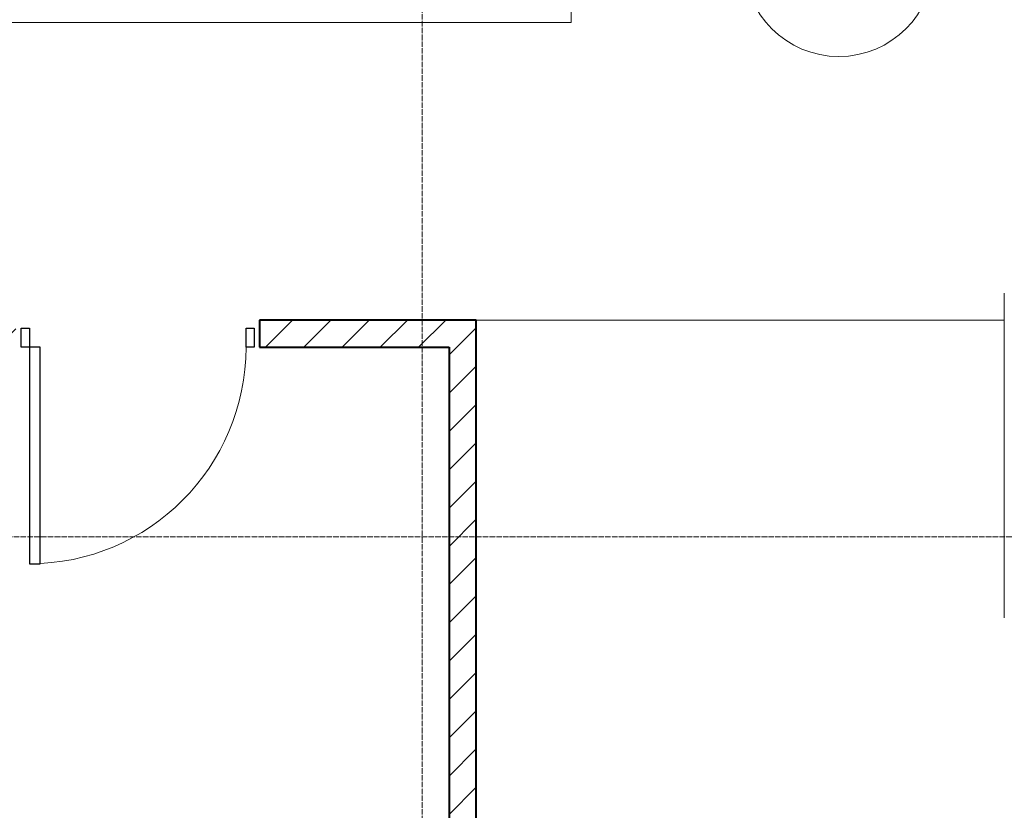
# Model space of a CAD drawing. Header units: millimetres. Extents: x 5617 to 101514, y 7718 to 215953.
# Tile 40 of 61: x 50413 to 54048, y 17789 to 20710. Entities that reach past the tile are written whole.
import ezdxf

# ---------------------------------------------------------------- set-up
doc = ezdxf.new("R2010")
doc.units = ezdxf.units.MM
doc.linetypes.add('ADSK_Линия сетки', pattern=[25, 20, -2.5, 0, -2.5])
doc.linetypes.add('Линия сетки', pattern=[25, 20, -2.5, 0, -2.5])
for name, color, linetype, lineweight in [('Двери', 7, 'Continuous', 18), ('Марки помещений', 7, 'Continuous', 20), ('Оси', 7, 'Continuous', 9), ('Перекрытия', 7, 'Continuous', 18), ('Стены', 7, 'Continuous', 18), ('Стены разрез', 7, 'Continuous', 40)]:
    doc.layers.add(name, color=color, linetype=linetype, lineweight=lineweight)
pattern_1 = [(45, (0, 0), (-70.71068, 70.71068), [])]

# ---------------------------------------------------------------- blocks, each defined once
blk = doc.blocks.new('A_DOR_Door - Вн_3_Одинарная_900x2100-2977806-МКСС_К4_L20_68_100_')
at = {"layer": 'Двери', "color": 253, "lineweight": 30, "true_color": 0xaaaaaa}
for p, q in [((-430, 20), (-400, 20)), ((-430, -50), (-430, 20)), ((-400, 20), (-400, -50)), ((400, -50), (400, 20)), ((400, 20), (430, 20)), ((430, 20), (430, -50)), ((-400, -50), (-430, -50)), ((-400, -50), (-400, -850)), ((-360, -50), (-400, -50)), ((-400, -50), (-400, -850)), ((-360, -850), (-360, -50)), ((430, -50), (400, -50)), ((-400, -850), (-360, -850))]:
    blk.add_line(p, q, dxfattribs=at)
at = {"layer": 'Двери', "color": 254, "lineweight": 9, "true_color": 0xd4d4d4}
blk.add_arc((-400, -50), 800, 270, 0, dxfattribs=at)
blk = doc.blocks.new('135_SLK_K4_AR_rvt-1-МКСС_К4_L20_68_100_')
at = {"layer": 'Стены разрез', "lineweight": 9, "true_color": 0xaaaaaa}
h = blk.add_hatch(dxfattribs=at)
h.set_pattern_fill('FP_3', color=253, style=0, pattern_type=2)
h.set_pattern_definition(pattern_1)
h.paths.add_polyline_path([(129650, 19500), (129750, 19500), (129750, 19600), (128950, 19600), (128950, 19500), (129058.5, 19500)])
h.paths.add_polyline_path([(127950, 19500), (128050, 19500), (128050, 19600), (127950, 19600)])
h = blk.add_hatch(dxfattribs=at)
h.set_pattern_fill('FP_3', color=253, style=0, pattern_type=2)
h.set_pattern_definition(pattern_1)
h.paths.add_polyline_path([(129750, 16000), (129750, 19500), (129650, 19500), (129650, 16000)])
at = {"layer": 'Перекрытия', "color": 253, "true_color": 0xaaaaaa}
for p, q in [((130100, 22200), (130100, 20700)), ((130100, 20700), (127950, 20700)), ((131699.6, 18500), (131699.6, 19700))]:
    blk.add_line(p, q, dxfattribs=at)
at = {"layer": 'Стены', "color": 253, "true_color": 0xaaaaaa}
for p, q in [((129750, 19600.4), (131700, 19600.4)), ((131700, 19599.6), (129750, 19599.6))]:
    blk.add_line(p, q, dxfattribs=at)
at = {"layer": 'Стены разрез', "color": 253, "true_color": 0xaaaaaa}
for p, q in [((129750, 19600), (128950, 19600)), ((128950, 19600), (128950, 19500)), ((129750, 19500), (129750, 19600)), ((128950, 19500), (129650, 19500)), ((129650, 19500), (129650, 16000)), ((129750, 16000), (129750, 19500))]:
    blk.add_line(p, q, dxfattribs=at)
at = {"layer": 'Двери', "color": 253, "lineweight": 18, "true_color": 0xaaaaaa}
blk.add_blockref('A_DOR_Door - Вн_3_Одинарная_900x2100-2977806-МКСС_К4_L20_68_100_', (128500, 19550), dxfattribs=at)
blk = doc.blocks.new('050_Марка_Помещение - Номер-620969-МКСС_К4_L20_68_100_')
at = {"layer": 'Марки помещений'}
blk.add_circle((0, 0), 3.5, dxfattribs=at)

msp = doc.modelspace()

# ---------------------------------------------------------------- linework, layer by layer
at = {"layer": 'Оси', "linetype": 'Линия сетки'}
msp.add_line((51898.2, 12025.7), (51898.2, 33100), dxfattribs=at)
at = {"layer": 'Оси', "linetype": 'ADSK_Линия сетки'}
msp.add_line((59245.9, 18800), (24389.5, 18800), dxfattribs=at)

# ---------------------------------------------------------------- block references
at = {"lineweight": 5}
msp.add_blockref('135_SLK_K4_AR_rvt-1-МКСС_К4_L20_68_100_', (-77651.8, 0), dxfattribs=at)
at = {"layer": 'Марки помещений', "xscale": 99.99999999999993, "yscale": 99.99999999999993, "zscale": 99.99999999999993}
msp.add_blockref('050_Марка_Помещение - Номер-620969-МКСС_К4_L20_68_100_', (53437.2, 20924), dxfattribs=at)

doc.saveas('drawing.dxf')
